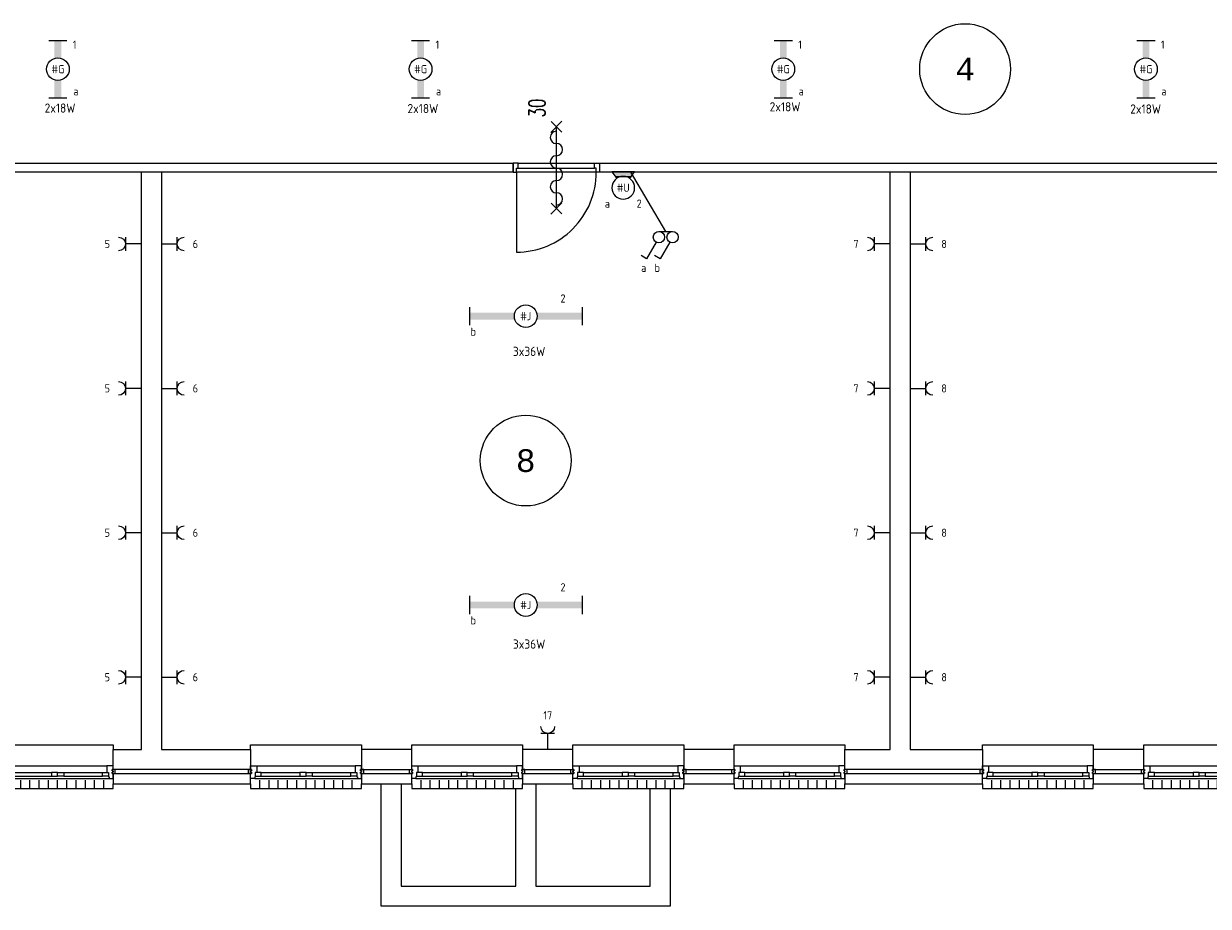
# Model space of a CAD drawing. Header units: millimetres. Extents: x 3141 to 84785, y 12240 to 40624.
# Tile 9 of 19: x 29907 to 42953, y 17926 to 27641. Entities that reach past the tile are written whole.
import ezdxf
from ezdxf.enums import TextEntityAlignment as Align
from ezdxf.xclip import XClip

# ---------------------------------------------------------------- set-up
doc = ezdxf.new("R2010")
doc.units = ezdxf.units.MM
doc.header["$LTSCALE"] = 50
doc.header["$XCLIPFRAME"] = 0
doc.layers.get('0').update_dxf_attribs({"linetype": 'CONTINUOUS'})
for name, color, linetype in [('EL6222--', 3, 'CONTINUOUS'), ('EL6311--', 3, 'CONTINUOUS'), ('Xref', 8, 'CONTINUOUS'), ('Xref-beg26$0$AL$1A---_ALGEMEEN', 8, 'CONTINUOUS'), ('Xref-beg26$0$AT$1A---_TEKST035', 8, 'CONTINUOUS'), ('Xref-beg26$0$AT$1A---_TEKST050', 8, 'CONTINUOUS')]:
    doc.layers.add(name, color=color, linetype=linetype)
doc.styles.add('buro-018', font='Isocp.shx', dxfattribs={"height": 90})
doc.styles.add('Xref-beg26$0$MONOTXT', font='MONOTXT')
doc.styles.add('Xref-beg26$0$ROMANS', font='ROMANS')

# ---------------------------------------------------------------- blocks, each defined once
blk = doc.blocks.new('*O43')
at = {"layer": 'Xref-beg26$0$AL$1A---_ALGEMEEN', "color": 0, "linetype": 'Continuous', "lineweight": 0}
for p, q in [((-543, 9), (543, 9)), ((-565.5, -130), (565.5, -130)), ((-493, -63), (-67, -63)), ((-493, -106), (-67, -106)), ((67, -63), (493, -63)), ((67, -106), (493, -106)), ((-508.33, -240), (-508.33, -150)), ((-406.66, -240), (-406.66, -150)), ((-305, -240), (-305, -150)), ((-203.33, -240), (-203.33, -150)), ((-101.66, -240), (-101.66, -150)), ((0, -240), (0, -150)), ((101.66, -240), (101.66, -150)), ((203.33, -240), (203.33, -150)), ((305, -240), (305, -150)), ((406.66, -240), (406.66, -150)), ((508.33, -240), (508.33, -150))]:
    blk.add_line(p, q, dxfattribs=at)
for points in [[(-610, 190), (-610, 240), (610, 240), (610, 190)], [(-610, -190), (-610, -240), (610, -240), (610, -190)]]:
    blk.add_lwpolyline(points, dxfattribs=at)
for points in [[(-610, 9), (-545.15, 9), (-543, 6.86), (-543, -63), (-560, -63), (-560, -114), (-565.5, -114), (-565.5, -127.78), (-567.72, -130), (-610, -130), (-610, -76), (-601, -76), (-601, -60), (-610, -60), (-610, -46), (-601, -46), (-601, -30), (-610, -30)], [(610, 9), (545.15, 9), (543, 6.86), (543, -63), (560, -63), (560, -114), (565.5, -114), (565.5, -127.78), (567.72, -130), (610, -130), (610, -76), (601, -76), (601, -60), (610, -60), (610, -46), (601, -46), (601, -30), (610, -30)], [(-635, -30), (-601, -30), (-601, -46), (-610, -46), (-610, -60), (-601, -60), (-601, -76), (-635, -76)], [(-560, -106), (-493, -106), (-493, -63), (-560, -63)], [(-67, -106), (0, -106), (0, -63), (-67, -63)], [(67, -106), (0, -106), (0, -63), (67, -63)], [(560, -106), (493, -106), (493, -63), (560, -63)], [(635, -30), (601, -30), (601, -46), (610, -46), (610, -60), (601, -60), (601, -76), (635, -76)]]:
    blk.add_lwpolyline(points, close=True, dxfattribs=at)
blk = doc.blocks.new('*O44')
at = {"layer": 'Xref-beg26$0$AL$1A---_ALGEMEEN', "color": 0, "linetype": 'Continuous', "lineweight": 0}
for p, q in [((-543, 9), (543, 9)), ((-565.5, -130), (565.5, -130)), ((-493, -63), (-67, -63)), ((-493, -106), (-67, -106)), ((67, -63), (493, -63)), ((67, -106), (493, -106)), ((-508.33, -240), (-508.33, -150)), ((-406.66, -240), (-406.66, -150)), ((-305, -240), (-305, -150)), ((-203.33, -240), (-203.33, -150)), ((-101.66, -240), (-101.66, -150)), ((0, -240), (0, -150)), ((101.66, -240), (101.66, -150)), ((203.33, -240), (203.33, -150)), ((305, -240), (305, -150)), ((406.66, -240), (406.66, -150)), ((508.33, -240), (508.33, -150))]:
    blk.add_line(p, q, dxfattribs=at)
for points in [[(-610, 190), (-610, 240), (610, 240), (610, 190)], [(-610, -190), (-610, -240), (610, -240), (610, -190)]]:
    blk.add_lwpolyline(points, dxfattribs=at)
for points in [[(-610, 9), (-545.15, 9), (-543, 6.86), (-543, -63), (-560, -63), (-560, -114), (-565.5, -114), (-565.5, -127.78), (-567.72, -130), (-610, -130), (-610, -76), (-601, -76), (-601, -60), (-610, -60), (-610, -46), (-601, -46), (-601, -30), (-610, -30)], [(610, 9), (545.15, 9), (543, 6.86), (543, -63), (560, -63), (560, -114), (565.5, -114), (565.5, -127.78), (567.72, -130), (610, -130), (610, -76), (601, -76), (601, -60), (610, -60), (610, -46), (601, -46), (601, -30), (610, -30)], [(-635, -30), (-601, -30), (-601, -46), (-610, -46), (-610, -60), (-601, -60), (-601, -76), (-635, -76)], [(-560, -106), (-493, -106), (-493, -63), (-560, -63)], [(-67, -106), (0, -106), (0, -63), (-67, -63)], [(67, -106), (0, -106), (0, -63), (67, -63)], [(560, -106), (493, -106), (493, -63), (560, -63)], [(635, -30), (601, -30), (601, -46), (610, -46), (610, -60), (601, -60), (601, -76), (635, -76)]]:
    blk.add_lwpolyline(points, close=True, dxfattribs=at)
blk = doc.blocks.new('*O45')
at = {"layer": 'Xref-beg26$0$AL$1A---_ALGEMEEN', "color": 0, "linetype": 'Continuous', "lineweight": 0}
for p, q in [((-543, 9), (543, 9)), ((-565.5, -130), (565.5, -130)), ((-493, -63), (-67, -63)), ((-493, -106), (-67, -106)), ((67, -63), (493, -63)), ((67, -106), (493, -106)), ((-508.33, -240), (-508.33, -150)), ((-406.66, -240), (-406.66, -150)), ((-305, -240), (-305, -150)), ((-203.33, -240), (-203.33, -150)), ((-101.66, -240), (-101.66, -150)), ((0, -240), (0, -150)), ((101.66, -240), (101.66, -150)), ((203.33, -240), (203.33, -150)), ((305, -240), (305, -150)), ((406.66, -240), (406.66, -150)), ((508.33, -240), (508.33, -150))]:
    blk.add_line(p, q, dxfattribs=at)
for points in [[(-610, 190), (-610, 240), (610, 240), (610, 190)], [(-610, -190), (-610, -240), (610, -240), (610, -190)]]:
    blk.add_lwpolyline(points, dxfattribs=at)
for points in [[(-610, 9), (-545.15, 9), (-543, 6.86), (-543, -63), (-560, -63), (-560, -114), (-565.5, -114), (-565.5, -127.78), (-567.72, -130), (-610, -130), (-610, -76), (-601, -76), (-601, -60), (-610, -60), (-610, -46), (-601, -46), (-601, -30), (-610, -30)], [(610, 9), (545.15, 9), (543, 6.86), (543, -63), (560, -63), (560, -114), (565.5, -114), (565.5, -127.78), (567.72, -130), (610, -130), (610, -76), (601, -76), (601, -60), (610, -60), (610, -46), (601, -46), (601, -30), (610, -30)], [(-635, -30), (-601, -30), (-601, -46), (-610, -46), (-610, -60), (-601, -60), (-601, -76), (-635, -76)], [(-560, -106), (-493, -106), (-493, -63), (-560, -63)], [(-67, -106), (0, -106), (0, -63), (-67, -63)], [(67, -106), (0, -106), (0, -63), (67, -63)], [(560, -106), (493, -106), (493, -63), (560, -63)], [(635, -30), (601, -30), (601, -46), (610, -46), (610, -60), (601, -60), (601, -76), (635, -76)]]:
    blk.add_lwpolyline(points, close=True, dxfattribs=at)
blk = doc.blocks.new('*O46')
at = {"layer": 'Xref-beg26$0$AL$1A---_ALGEMEEN', "color": 0, "linetype": 'Continuous', "lineweight": 0}
for p, q in [((-543, 9), (543, 9)), ((-565.5, -130), (565.5, -130)), ((-493, -63), (-67, -63)), ((-493, -106), (-67, -106)), ((67, -63), (493, -63)), ((67, -106), (493, -106)), ((-508.33, -240), (-508.33, -150)), ((-406.66, -240), (-406.66, -150)), ((-305, -240), (-305, -150)), ((-203.33, -240), (-203.33, -150)), ((-101.66, -240), (-101.66, -150)), ((0, -240), (0, -150)), ((101.66, -240), (101.66, -150)), ((203.33, -240), (203.33, -150)), ((305, -240), (305, -150)), ((406.66, -240), (406.66, -150)), ((508.33, -240), (508.33, -150))]:
    blk.add_line(p, q, dxfattribs=at)
for points in [[(-610, 190), (-610, 240), (610, 240), (610, 190)], [(-610, -190), (-610, -240), (610, -240), (610, -190)]]:
    blk.add_lwpolyline(points, dxfattribs=at)
for points in [[(-610, 9), (-545.15, 9), (-543, 6.86), (-543, -63), (-560, -63), (-560, -114), (-565.5, -114), (-565.5, -127.78), (-567.72, -130), (-610, -130), (-610, -76), (-601, -76), (-601, -60), (-610, -60), (-610, -46), (-601, -46), (-601, -30), (-610, -30)], [(610, 9), (545.15, 9), (543, 6.86), (543, -63), (560, -63), (560, -114), (565.5, -114), (565.5, -127.78), (567.72, -130), (610, -130), (610, -76), (601, -76), (601, -60), (610, -60), (610, -46), (601, -46), (601, -30), (610, -30)], [(-635, -30), (-601, -30), (-601, -46), (-610, -46), (-610, -60), (-601, -60), (-601, -76), (-635, -76)], [(-560, -106), (-493, -106), (-493, -63), (-560, -63)], [(-67, -106), (0, -106), (0, -63), (-67, -63)], [(67, -106), (0, -106), (0, -63), (67, -63)], [(560, -106), (493, -106), (493, -63), (560, -63)], [(635, -30), (601, -30), (601, -46), (610, -46), (610, -60), (601, -60), (601, -76), (635, -76)]]:
    blk.add_lwpolyline(points, close=True, dxfattribs=at)
blk = doc.blocks.new('*O47')
at = {"layer": 'Xref-beg26$0$AL$1A---_ALGEMEEN', "color": 0, "linetype": 'Continuous', "lineweight": 0}
for p, q in [((-543, 9), (543, 9)), ((-565.5, -130), (565.5, -130)), ((-493, -63), (-67, -63)), ((-493, -106), (-67, -106)), ((67, -63), (493, -63)), ((67, -106), (493, -106)), ((-508.33, -240), (-508.33, -150)), ((-406.66, -240), (-406.66, -150)), ((-305, -240), (-305, -150)), ((-203.33, -240), (-203.33, -150)), ((-101.66, -240), (-101.66, -150)), ((0, -240), (0, -150)), ((101.66, -240), (101.66, -150)), ((203.33, -240), (203.33, -150)), ((305, -240), (305, -150)), ((406.66, -240), (406.66, -150)), ((508.33, -240), (508.33, -150))]:
    blk.add_line(p, q, dxfattribs=at)
for points in [[(-610, 190), (-610, 240), (610, 240), (610, 190)], [(-610, -190), (-610, -240), (610, -240), (610, -190)]]:
    blk.add_lwpolyline(points, dxfattribs=at)
for points in [[(-610, 9), (-545.15, 9), (-543, 6.86), (-543, -63), (-560, -63), (-560, -114), (-565.5, -114), (-565.5, -127.78), (-567.72, -130), (-610, -130), (-610, -76), (-601, -76), (-601, -60), (-610, -60), (-610, -46), (-601, -46), (-601, -30), (-610, -30)], [(610, 9), (545.15, 9), (543, 6.86), (543, -63), (560, -63), (560, -114), (565.5, -114), (565.5, -127.78), (567.72, -130), (610, -130), (610, -76), (601, -76), (601, -60), (610, -60), (610, -46), (601, -46), (601, -30), (610, -30)], [(-635, -30), (-601, -30), (-601, -46), (-610, -46), (-610, -60), (-601, -60), (-601, -76), (-635, -76)], [(-560, -106), (-493, -106), (-493, -63), (-560, -63)], [(-67, -106), (0, -106), (0, -63), (-67, -63)], [(67, -106), (0, -106), (0, -63), (67, -63)], [(560, -106), (493, -106), (493, -63), (560, -63)], [(635, -30), (601, -30), (601, -46), (610, -46), (610, -60), (601, -60), (601, -76), (635, -76)]]:
    blk.add_lwpolyline(points, close=True, dxfattribs=at)
blk = doc.blocks.new('*O48')
at = {"layer": 'Xref-beg26$0$AL$1A---_ALGEMEEN', "color": 0, "linetype": 'Continuous', "lineweight": 0}
for p, q in [((-543, 9), (543, 9)), ((-565.5, -130), (565.5, -130)), ((-493, -63), (-67, -63)), ((-493, -106), (-67, -106)), ((67, -63), (493, -63)), ((67, -106), (493, -106)), ((-508.33, -240), (-508.33, -150)), ((-406.66, -240), (-406.66, -150)), ((-305, -240), (-305, -150)), ((-203.33, -240), (-203.33, -150)), ((-101.66, -240), (-101.66, -150)), ((0, -240), (0, -150)), ((101.66, -240), (101.66, -150)), ((203.33, -240), (203.33, -150)), ((305, -240), (305, -150)), ((406.66, -240), (406.66, -150)), ((508.33, -240), (508.33, -150))]:
    blk.add_line(p, q, dxfattribs=at)
for points in [[(-610, 190), (-610, 240), (610, 240), (610, 190)], [(-610, -190), (-610, -240), (610, -240), (610, -190)]]:
    blk.add_lwpolyline(points, dxfattribs=at)
for points in [[(-610, 9), (-545.15, 9), (-543, 6.86), (-543, -63), (-560, -63), (-560, -114), (-565.5, -114), (-565.5, -127.78), (-567.72, -130), (-610, -130), (-610, -76), (-601, -76), (-601, -60), (-610, -60), (-610, -46), (-601, -46), (-601, -30), (-610, -30)], [(610, 9), (545.15, 9), (543, 6.86), (543, -63), (560, -63), (560, -114), (565.5, -114), (565.5, -127.78), (567.72, -130), (610, -130), (610, -76), (601, -76), (601, -60), (610, -60), (610, -46), (601, -46), (601, -30), (610, -30)], [(-635, -30), (-601, -30), (-601, -46), (-610, -46), (-610, -60), (-601, -60), (-601, -76), (-635, -76)], [(-560, -106), (-493, -106), (-493, -63), (-560, -63)], [(-67, -106), (0, -106), (0, -63), (-67, -63)], [(67, -106), (0, -106), (0, -63), (67, -63)], [(560, -106), (493, -106), (493, -63), (560, -63)], [(635, -30), (601, -30), (601, -46), (610, -46), (610, -60), (601, -60), (601, -76), (635, -76)]]:
    blk.add_lwpolyline(points, close=True, dxfattribs=at)
blk = doc.blocks.new('*O49')
at = {"layer": 'Xref-beg26$0$AL$1A---_ALGEMEEN', "color": 0, "linetype": 'Continuous', "lineweight": 0}
for p, q in [((-543, 9), (543, 9)), ((-565.5, -130), (565.5, -130)), ((-493, -63), (-67, -63)), ((-493, -106), (-67, -106)), ((67, -63), (493, -63)), ((67, -106), (493, -106)), ((-508.33, -240), (-508.33, -150)), ((-406.66, -240), (-406.66, -150)), ((-305, -240), (-305, -150)), ((-203.33, -240), (-203.33, -150)), ((-101.66, -240), (-101.66, -150)), ((0, -240), (0, -150)), ((101.66, -240), (101.66, -150)), ((203.33, -240), (203.33, -150)), ((305, -240), (305, -150)), ((406.66, -240), (406.66, -150)), ((508.33, -240), (508.33, -150))]:
    blk.add_line(p, q, dxfattribs=at)
for points in [[(-610, 190), (-610, 240), (610, 240), (610, 190)], [(-610, -190), (-610, -240), (610, -240), (610, -190)]]:
    blk.add_lwpolyline(points, dxfattribs=at)
for points in [[(-610, 9), (-545.15, 9), (-543, 6.86), (-543, -63), (-560, -63), (-560, -114), (-565.5, -114), (-565.5, -127.78), (-567.72, -130), (-610, -130), (-610, -76), (-601, -76), (-601, -60), (-610, -60), (-610, -46), (-601, -46), (-601, -30), (-610, -30)], [(610, 9), (545.15, 9), (543, 6.86), (543, -63), (560, -63), (560, -114), (565.5, -114), (565.5, -127.78), (567.72, -130), (610, -130), (610, -76), (601, -76), (601, -60), (610, -60), (610, -46), (601, -46), (601, -30), (610, -30)], [(-635, -30), (-601, -30), (-601, -46), (-610, -46), (-610, -60), (-601, -60), (-601, -76), (-635, -76)], [(-560, -106), (-493, -106), (-493, -63), (-560, -63)], [(-67, -106), (0, -106), (0, -63), (-67, -63)], [(67, -106), (0, -106), (0, -63), (67, -63)], [(560, -106), (493, -106), (493, -63), (560, -63)], [(635, -30), (601, -30), (601, -46), (610, -46), (610, -60), (601, -60), (601, -76), (635, -76)]]:
    blk.add_lwpolyline(points, close=True, dxfattribs=at)
blk = doc.blocks.new('Xref-beg26$0$ED0881')
at = {"layer": 'Xref-beg26$0$AL$1A---_ALGEMEEN', "color": 0, "linetype": 'Continuous', "lineweight": 0}
for p, q in [((475, -400), (475, 500)), ((915, 0), (35, 0)), ((55, 100), (895, 100)), ((55, 45), (895, 45))]:
    blk.add_line(p, q, dxfattribs=at)
for points in [[(55, 100), (0, 100), (0, 0), (35, 0), (35, 45), (55, 45), (55, 100)], [(950, 0), (915, 0), (915, 45), (895, 45), (895, 100), (950, 100), (950, 0)]]:
    blk.add_lwpolyline(points, close=True, dxfattribs=at)
blk.add_lwpolyline([(35, 0), (35, -880, 0.414214), (915, 0)], format="xyb", dxfattribs=at)
blk = doc.blocks.new('Xref-beg26$0$BRW60')
at = {"layer": 'Xref-beg26$0$AL$1A---_ALGEMEEN', "color": 0, "linetype": 'Continuous', "lineweight": 0}
for p, q in [((-61.42, 393.58), (61.44, 516.42)), ((59.2, 395.81), (-59.18, 514.19)), ((-61.42, -506.42), (61.44, -383.58)), ((59.2, -504.19), (-59.18, -385.81))]:
    blk.add_line(p, q, dxfattribs=at)
blk = doc.blocks.new('Xref-beg26$0$DR30BZ')
at = {"layer": 'Xref-beg26$0$AL$1A---_ALGEMEEN', "color": 0, "linetype": 'Continuous', "lineweight": 0}
blk.add_line((-450, 0), (450, 0), dxfattribs=at)
for centre, start, end in [((-339, 0), 180, 360), ((-204, 0), 360, 180), ((-68, 0), 180, 360), ((68, 0), 360, 180), ((204, 0), 180, 360), ((339, 0), 360, 180)]:
    blk.add_arc(centre, 67.8, start, end, dxfattribs=at)
at = {"layer": 'Xref-beg26$0$AL$1A---_ALGEMEEN', "color": 0, "linetype": 'Continuous', "lineweight": 0, "rotation": 270}
blk.add_blockref('Xref-beg26$0$BRW60', (0, 0), dxfattribs=at)
at = {"layer": 'Xref-beg26$0$AT$1A---_TEKST035', "linetype": 'Continuous', "lineweight": 0, "style": 'Xref-beg26$0$ROMANS', "width": 0.666667}
blk.add_text('30', height=180, dxfattribs=at).set_placement((559, 123))
blk = doc.blocks.new('Xref-beg26')
at = {"layer": 'Xref-beg26$0$AL$1A---_ALGEMEEN', "linetype": 'Continuous', "lineweight": 0}
for points in [[(104140.43, 91396.32), (111435.43, 91396.32), (111435.43, 91486.32), (104140.43, 91486.32)], [(112385.43, 91396.32), (119680.43, 91396.32), (119680.43, 91486.32), (112385.43, 91486.32)], [(107340.43, 91396.32), (107560.43, 91396.32), (107560.43, 85038.82), (108543.43, 85038.82), (108543.43, 84818.82), (107028.43, 84818.82), (107028.43, 85038.82), (107340.43, 85038.82)], [(115585.43, 91396.32), (115805.43, 91396.32), (115805.43, 85038.82), (116603.43, 85038.82), (116603.43, 84818.82), (115088.43, 84818.82), (115088.43, 85038.82), (115585.43, 85038.82)], [(109763.43, 84818.82), (110318.43, 84818.82), (110318.43, 85038.82), (109763.43, 85038.82)], [(111538.43, 84818.82), (112093.43, 84818.82), (112093.43, 85038.82), (111538.43, 85038.82)], [(113313.43, 84818.82), (113868.43, 84818.82), (113868.43, 85038.82), (113313.43, 85038.82)], [(117823.43, 84818.82), (118378.43, 84818.82), (118378.43, 85038.82), (117823.43, 85038.82)], [(107028.43, 84658.82), (108543.43, 84658.82), (108543.43, 84768.82), (107028.43, 84768.82)], [(109763.43, 84658.82), (110318.43, 84658.82), (110318.43, 84768.82), (109763.43, 84768.82)], [(111538.43, 84658.82), (112093.43, 84658.82), (112093.43, 84768.82), (111538.43, 84768.82)], [(113313.43, 84658.82), (113868.43, 84658.82), (113868.43, 84768.82), (113313.43, 84768.82)], [(115088.43, 84658.82), (116603.43, 84658.82), (116603.43, 84768.82), (115088.43, 84768.82)], [(117823.43, 84658.82), (118378.43, 84658.82), (118378.43, 84768.82), (117823.43, 84768.82)], [(109981.68, 84658.82), (110201.68, 84658.82), (110201.68, 83531.32), (111462.93, 83531.32), (111462.93, 84608.82), (111538.43, 84608.82), (111538.43, 84658.82), (111682.93, 84658.82), (111682.93, 83531.32), (112944.18, 83531.32), (112944.18, 84608.82), (113164.18, 84608.82), (113164.18, 83311.32), (109981.68, 83311.32)]]:
    blk.add_lwpolyline(points, close=True, dxfattribs=at)
for centre in [(116411.90339, 92526.32339), (111572.92832, 88217.57231)]:
    blk.add_circle(centre, 500, dxfattribs=at)
at = {"layer": 'Xref-beg26$0$AL$1A---_ALGEMEEN', "linetype": 'Continuous', "lineweight": 0, "rotation": 90}
blk.add_blockref('Xref-beg26$0$DR30BZ', (111910.43, 91436.32), dxfattribs=at)
at = {"layer": 'Xref-beg26$0$AL$1A---_ALGEMEEN', "linetype": 'Continuous', "lineweight": 0}
for name, p in [('Xref-beg26$0$ED0881', (111435.43, 91391.32)), ('*O43', (106418.43, 84848.82)), ('*O44', (109153.43, 84848.82)), ('*O45', (110928.43, 84848.82)), ('*O46', (112703.43, 84848.82)), ('*O47', (114478.43, 84848.82)), ('*O48', (117213.43, 84848.82)), ('*O49', (118988.43, 84848.82))]:
    blk.add_blockref(name, p, dxfattribs=at)
at = {"layer": 'Xref-beg26$0$AT$1A---_TEKST050', "linetype": 'Continuous', "lineweight": 0, "style": 'Xref-beg26$0$MONOTXT'}
for s, p in [('4', (116411.88, 92526.31)), ('8', (111572.92, 88217.57))]:
    blk.add_text(s, height=250.00002, dxfattribs=at).set_placement(p, align=Align.MIDDLE)
blk = doc.blocks.new('111304')
at = {"color": 0, "linetype": 'Continuous'}
for p, q in [((-1.5, 4.5), (1.5, 4.5)), ((0, 1), (0, 4.5))]:
    blk.add_line(p, q, dxfattribs=at)
blk.add_arc((0, 6), 1.5, 180, 0, dxfattribs=at)
at = {"color": 0, "linetype": 'Continuous', "style": 'buro-018'}
for tag, p in [('E_GKAST', (0, 11.5)), ('E_GROEP', (0, 8.5)), ('E_SGROEP', (4.5, 8.5))]:
    blk.add_attdef(tag, text='', height=1.8, dxfattribs=at).set_placement(p, align=Align.MIDDLE)
at = {"color": 0, "linetype": 'Continuous', "style": 'buro-018', "flags": 1}
for tag, p in [('E_VERMCODE', (13, 8.5)), ('E_MATCODE', (0, 0))]:
    blk.add_attdef(tag, text='', height=1.8, dxfattribs=at).set_placement(p, align=Align.MIDDLE)
blk = doc.blocks.new('1115B61240')
at = {"color": 0}
for p, q in [((-12.4, 2), (-12.4, -2)), ((12.4, 2), (12.4, -2))]:
    blk.add_line(p, q, dxfattribs=at)
at = {"color": 0, "linetype": 'Continuous'}
blk.add_circle((0, 0), 2.5, dxfattribs=at)
at = {"color": 0}
for points in [[(-2.5, 0.75), (-12.4, 0.75), (-2.5, -0.75), (-12.4, -0.75)], [(2.5, 0.75), (12.4, 0.75), (2.5, -0.75), (12.4, -0.75)]]:
    blk.add_solid(points, dxfattribs=at)
at = {"color": 0, "linetype": 'Continuous', "style": 'buro-018'}
for tag, p in [('E_GKAST', (0, 8)), ('E_GROEP', (0, 5)), ('E_SGROEP', (4.5, 5)), ('E_ARMCODE', (0, 0)), ('E_SLET', (4.5, -3))]:
    blk.add_attdef(tag, text='', height=1.8, dxfattribs=at).set_placement(p, align=Align.MIDDLE)
blk = doc.blocks.new('1114A1')
at = {"color": 0, "linetype": 'Continuous'}
for p, q in [((0.62, 3.33), (2.74, 7)), ((2.74, 7), (3.95, 6.3))]:
    blk.add_line(p, q, dxfattribs=at)
blk.add_circle((0, 2.25), 1.25, dxfattribs=at)
at = {"color": 0, "linetype": 'Continuous', "style": 'buro-018'}
for tag, p in [('E_SLET1', (3.36, 9)), ('E_GROEP', (0, 0)), ('E_GKAST', (0, 0))]:
    blk.add_attdef(tag, text='', height=1.8, dxfattribs=at).set_placement(p, align=Align.MIDDLE)
at = {"color": 0, "linetype": 'Continuous', "style": 'buro-018', "flags": 1}
for tag in ['E_MATCODE', 'E_SGROEP']:
    blk.add_attdef(tag, text='', height=1.8, dxfattribs=at).set_placement((0, 0), align=Align.MIDDLE)
blk = doc.blocks.new('E00135')
at = {"color": 0}
for p, q in [((-2.5, -3.5), (-1.45, -2.03)), ((-1.79, -2.5), (1.79, -2.5)), ((1.45, -2.03), (2.5, -3.5)), ((2.5, -3.5), (-2.5, -3.5))]:
    blk.add_line(p, q, dxfattribs=at)
for points in [[(-1.79, -2.5), (1.79, -2.5), (-2.5, -3.5), (2.5, -3.5)], [(-1.45, -2.03), (-0.5, -2.5), (-1.79, -2.5)], [(1.45, -2.03), (0.5, -2.5), (1.79, -2.5)]]:
    blk.add_solid(points, dxfattribs=at)
blk = doc.blocks.new('1115B3A-WA4')
at = {"color": 0, "linetype": 'Continuous'}
blk.add_circle((0, 0), 2.5, dxfattribs=at)
at = {"color": 0, "zscale": 50}
blk.add_blockref('E00135', (0, 0), dxfattribs=at)
at = {"color": 0, "linetype": 'Continuous', "style": 'buro-018'}
for tag, p in [('E_GKAST', (0, 8)), ('E_GROEP', (0, 5)), ('E_SGROEP', (4.5, 5)), ('E_ARMCODE', (0, 0)), ('E_SLET', (4.5, -1))]:
    blk.add_attdef(tag, text='', height=1.8, dxfattribs=at).set_placement(p, align=Align.MIDDLE)
blk = doc.blocks.new('1115B6630')
at = {"color": 0}
for p, q in [((-6.3, 2), (-6.3, -2)), ((6.3, 2), (6.3, -2))]:
    blk.add_line(p, q, dxfattribs=at)
at = {"color": 0, "linetype": 'Continuous'}
blk.add_circle((0, 0), 2.5, dxfattribs=at)
at = {"color": 0}
for points in [[(-2.5, 0.75), (-6.3, 0.75), (-2.5, -0.75), (-6.3, -0.75)], [(2.5, 0.75), (6.3, 0.75), (2.5, -0.75), (6.3, -0.75)]]:
    blk.add_solid(points, dxfattribs=at)
at = {"color": 0, "linetype": 'Continuous', "style": 'buro-018'}
for tag, p in [('E_GKAST', (0, 8)), ('E_GROEP', (0, 5)), ('E_SGROEP', (4.5, 5)), ('E_ARMCODE', (0, 0)), ('E_SLET', (4.5, -3))]:
    blk.add_attdef(tag, text='', height=1.8, dxfattribs=at).set_placement(p, align=Align.MIDDLE)

msp = doc.modelspace()

# ---------------------------------------------------------------- linework, layer by layer
at = {"layer": 'EL6311--', "color": 1}
for p, q in [((36978, 25354), (36590, 26014)), ((36903, 25354), (37053, 25354))]:
    msp.add_line(p, q, dxfattribs=at)

# ---------------------------------------------------------------- block references
at = {"layer": 'EL6222--'}
ref = msp.add_blockref('111304', (31253, 25217), dxfattribs=dict(at, xscale=-50, yscale=50, zscale=50, rotation=90))
ref.add_attrib('E_GROEP', '5', dxfattribs={"layer": '0', "color": 1, "linetype": 'Continuous', "height": 90, "style": 'buro-018'}).set_placement((30828, 25217), align=Align.MIDDLE)
ref = msp.add_blockref('111304', (31373, 25217), dxfattribs=dict(at, xscale=-50, yscale=50, zscale=50, rotation=270))
ref.add_attrib('E_GROEP', '6', dxfattribs={"layer": '0', "color": 1, "linetype": 'Continuous', "height": 90, "style": 'buro-018'}).set_placement((31798, 25217), align=Align.MIDDLE)
ref = msp.add_blockref('111304', (39498, 25217), dxfattribs=dict(at, xscale=-50, yscale=50, zscale=50, rotation=90))
ref.add_attrib('E_GROEP', '7', dxfattribs={"layer": '0', "color": 1, "linetype": 'Continuous', "height": 90, "style": 'buro-018'}).set_placement((39073, 25217), align=Align.MIDDLE)
ref = msp.add_blockref('111304', (39618, 25217), dxfattribs=dict(at, xscale=-50, yscale=50, zscale=50, rotation=270))
ref.add_attrib('E_GROEP', '8', dxfattribs={"layer": '0', "color": 1, "linetype": 'Continuous', "height": 90, "style": 'buro-018'}).set_placement((40043, 25217), align=Align.MIDDLE)
ref = msp.add_blockref('111304', (31253, 23627), dxfattribs=dict(at, xscale=-50, yscale=50, zscale=50, rotation=90))
ref.add_attrib('E_GROEP', '5', dxfattribs={"layer": '0', "color": 1, "linetype": 'Continuous', "height": 90, "style": 'buro-018'}).set_placement((30828, 23627), align=Align.MIDDLE)
ref = msp.add_blockref('111304', (31373, 23627), dxfattribs=dict(at, xscale=-50, yscale=50, zscale=50, rotation=270))
ref.add_attrib('E_GROEP', '6', dxfattribs={"layer": '0', "color": 1, "linetype": 'Continuous', "height": 90, "style": 'buro-018'}).set_placement((31798, 23627), align=Align.MIDDLE)
ref = msp.add_blockref('111304', (39498, 23627), dxfattribs=dict(at, xscale=-50, yscale=50, zscale=50, rotation=90))
ref.add_attrib('E_GROEP', '7', dxfattribs={"layer": '0', "color": 1, "linetype": 'Continuous', "height": 90, "style": 'buro-018'}).set_placement((39073, 23627), align=Align.MIDDLE)
ref = msp.add_blockref('111304', (39618, 23627), dxfattribs=dict(at, xscale=-50, yscale=50, zscale=50, rotation=270))
ref.add_attrib('E_GROEP', '8', dxfattribs={"layer": '0', "color": 1, "linetype": 'Continuous', "height": 90, "style": 'buro-018'}).set_placement((40043, 23627), align=Align.MIDDLE)
ref = msp.add_blockref('111304', (31253, 22038), dxfattribs=dict(at, xscale=-50, yscale=50, zscale=50, rotation=90))
ref.add_attrib('E_GROEP', '5', dxfattribs={"layer": '0', "color": 1, "linetype": 'Continuous', "height": 90, "style": 'buro-018'}).set_placement((30828, 22038), align=Align.MIDDLE)
ref = msp.add_blockref('111304', (31373, 22038), dxfattribs=dict(at, xscale=-50, yscale=50, zscale=50, rotation=270))
ref.add_attrib('E_GROEP', '6', dxfattribs={"layer": '0', "color": 1, "linetype": 'Continuous', "height": 90, "style": 'buro-018'}).set_placement((31798, 22038), align=Align.MIDDLE)
ref = msp.add_blockref('111304', (39498, 22038), dxfattribs=dict(at, xscale=-50, yscale=50, zscale=50, rotation=90))
ref.add_attrib('E_GROEP', '7', dxfattribs={"layer": '0', "color": 1, "linetype": 'Continuous', "height": 90, "style": 'buro-018'}).set_placement((39073, 22038), align=Align.MIDDLE)
ref = msp.add_blockref('111304', (39618, 22038), dxfattribs=dict(at, xscale=-50, yscale=50, zscale=50, rotation=270))
ref.add_attrib('E_GROEP', '8', dxfattribs={"layer": '0', "color": 1, "linetype": 'Continuous', "height": 90, "style": 'buro-018'}).set_placement((40043, 22038), align=Align.MIDDLE)
ref = msp.add_blockref('111304', (31253, 20448), dxfattribs=dict(at, xscale=-50, yscale=50, zscale=50, rotation=90))
ref.add_attrib('E_GROEP', '5', dxfattribs={"layer": '0', "color": 1, "linetype": 'Continuous', "height": 90, "style": 'buro-018'}).set_placement((30828, 20448), align=Align.MIDDLE)
ref = msp.add_blockref('111304', (31373, 20448), dxfattribs=dict(at, xscale=-50, yscale=50, zscale=50, rotation=270))
ref.add_attrib('E_GROEP', '6', dxfattribs={"layer": '0', "color": 1, "linetype": 'Continuous', "height": 90, "style": 'buro-018'}).set_placement((31798, 20448), align=Align.MIDDLE)
ref = msp.add_blockref('111304', (39498, 20448), dxfattribs=dict(at, xscale=-50, yscale=50, zscale=50, rotation=90))
ref.add_attrib('E_GROEP', '7', dxfattribs={"layer": '0', "color": 1, "linetype": 'Continuous', "height": 90, "style": 'buro-018'}).set_placement((39073, 20448), align=Align.MIDDLE)
ref = msp.add_blockref('111304', (39618, 20448), dxfattribs=dict(at, xscale=-50, yscale=50, zscale=50, rotation=270))
ref.add_attrib('E_GROEP', '8', dxfattribs={"layer": '0', "color": 1, "linetype": 'Continuous', "height": 90, "style": 'buro-018'}).set_placement((40043, 20448), align=Align.MIDDLE)
ref = msp.add_blockref('111304', (35679, 19604), dxfattribs=dict(at, xscale=-50, yscale=50, zscale=50))
ref.add_attrib('E_GROEP', '17', dxfattribs={"layer": '0', "color": 1, "linetype": 'Continuous', "height": 90, "style": 'buro-018'}).set_placement((35679, 20029), align=Align.MIDDLE)
at = {"layer": 'EL6311--'}
ref = msp.add_blockref('1115B6630', (30284, 27141), dxfattribs=dict(at, xscale=50, yscale=50, zscale=50, rotation=90))
ref.add_attrib('E_ARMCODE', '#G', dxfattribs={"layer": '0', "color": 1, "linetype": 'Continuous', "height": 90, "style": 'buro-018'}).set_placement((30284, 27141), align=Align.MIDDLE)
ref.add_attrib('E_SLET', 'a', dxfattribs={"layer": '0', "color": 1, "linetype": 'Continuous', "height": 90, "style": 'buro-018'}).set_placement((30482, 26897), align=Align.MIDDLE)
ref.add_attrib('E_GROEP', '1', dxfattribs={"layer": '0', "color": 1, "linetype": 'Continuous', "height": 90, "style": 'buro-018'}).set_placement((30469, 27411), align=Align.MIDDLE)
ref = msp.add_blockref('1115B6630', (34278, 27141), dxfattribs=dict(at, xscale=50, yscale=50, zscale=50, rotation=90))
ref.add_attrib('E_ARMCODE', '#G', dxfattribs={"layer": '0', "color": 1, "linetype": 'Continuous', "height": 90, "style": 'buro-018'}).set_placement((34278, 27141), align=Align.MIDDLE)
ref.add_attrib('E_SLET', 'a', dxfattribs={"layer": '0', "color": 1, "linetype": 'Continuous', "height": 90, "style": 'buro-018'}).set_placement((34476, 26897), align=Align.MIDDLE)
ref.add_attrib('E_GROEP', '1', dxfattribs={"layer": '0', "color": 1, "linetype": 'Continuous', "height": 90, "style": 'buro-018'}).set_placement((34463, 27411), align=Align.MIDDLE)
ref = msp.add_blockref('1115B6630', (38272, 27141), dxfattribs=dict(at, xscale=50, yscale=50, zscale=50, rotation=90))
ref.add_attrib('E_ARMCODE', '#G', dxfattribs={"layer": '0', "color": 1, "linetype": 'Continuous', "height": 90, "style": 'buro-018'}).set_placement((38272, 27141), align=Align.MIDDLE)
ref.add_attrib('E_SLET', 'a', dxfattribs={"layer": '0', "color": 1, "linetype": 'Continuous', "height": 90, "style": 'buro-018'}).set_placement((38470, 26897), align=Align.MIDDLE)
ref.add_attrib('E_GROEP', '1', dxfattribs={"layer": '0', "color": 1, "linetype": 'Continuous', "height": 90, "style": 'buro-018'}).set_placement((38457, 27411), align=Align.MIDDLE)
ref = msp.add_blockref('1115B6630', (42266, 27141), dxfattribs=dict(at, xscale=50, yscale=50, zscale=50, rotation=90))
ref.add_attrib('E_ARMCODE', '#G', dxfattribs={"layer": '0', "color": 1, "linetype": 'Continuous', "height": 90, "style": 'buro-018'}).set_placement((42266, 27141), align=Align.MIDDLE)
ref.add_attrib('E_SLET', 'a', dxfattribs={"layer": '0', "color": 1, "linetype": 'Continuous', "height": 90, "style": 'buro-018'}).set_placement((42464, 26897), align=Align.MIDDLE)
ref.add_attrib('E_GROEP', '1', dxfattribs={"layer": '0', "color": 1, "linetype": 'Continuous', "height": 90, "style": 'buro-018'}).set_placement((42451, 27411), align=Align.MIDDLE)
ref = msp.add_blockref('1115B3A-WA4', (36510, 25836), dxfattribs=dict(at, xscale=-50, yscale=50, zscale=50, rotation=180))
ref.add_attrib('E_ARMCODE', '#U', dxfattribs={"layer": '0', "color": 1, "linetype": 'Continuous', "height": 90, "style": 'buro-018'}).set_placement((36510, 25836), align=Align.MIDDLE)
ref.add_attrib('E_SLET', 'a', dxfattribs={"layer": '0', "color": 1, "linetype": 'Continuous', "height": 90, "style": 'buro-018'}).set_placement((36335, 25661), align=Align.MIDDLE)
ref.add_attrib('E_GROEP', '2', dxfattribs={"layer": '0', "color": 1, "linetype": 'Continuous', "height": 90, "style": 'buro-018'}).set_placement((36685, 25661), align=Align.MIDDLE)
ref = msp.add_blockref('1114A1', (36903, 25404), dxfattribs=dict(at, xscale=50, yscale=50, zscale=50, rotation=180))
ref.add_attrib('E_SLET1', 'a', dxfattribs={"layer": '0', "color": 1, "linetype": 'Continuous', "height": 90, "style": 'buro-018'}).set_placement((36735, 24954), align=Align.MIDDLE)
ref = msp.add_blockref('1114A1', (37053, 25404), dxfattribs=dict(at, xscale=50, yscale=50, zscale=50, rotation=180))
ref.add_attrib('E_SLET1', 'b', dxfattribs={"layer": '0', "color": 1, "linetype": 'Continuous', "height": 90, "style": 'buro-018'}).set_placement((36885, 24954), align=Align.MIDDLE)
ref = msp.add_blockref('1115B61240', (35436, 24422), dxfattribs=dict(at, xscale=50, yscale=50, zscale=50))
ref.add_attrib('E_ARMCODE', '#J', dxfattribs={"layer": '0', "color": 1, "linetype": 'Continuous', "height": 90, "style": 'buro-018'}).set_placement((35436, 24422), align=Align.MIDDLE)
ref.add_attrib('E_SLET', 'b', dxfattribs={"layer": '0', "color": 1, "linetype": 'Continuous', "height": 90, "style": 'buro-018'}).set_placement((34859, 24252), align=Align.MIDDLE)
ref.add_attrib('E_GROEP', '2', dxfattribs={"layer": '0', "color": 1, "linetype": 'Continuous', "height": 90, "style": 'buro-018'}).set_placement((35846, 24617), align=Align.MIDDLE)
ref = msp.add_blockref('1115B61240', (35436, 21243), dxfattribs=dict(at, xscale=50, yscale=50, zscale=50))
ref.add_attrib('E_ARMCODE', '#J', dxfattribs={"layer": '0', "color": 1, "linetype": 'Continuous', "height": 90, "style": 'buro-018'}).set_placement((35436, 21243), align=Align.MIDDLE)
ref.add_attrib('E_SLET', 'b', dxfattribs={"layer": '0', "color": 1, "linetype": 'Continuous', "height": 90, "style": 'buro-018'}).set_placement((34859, 21074), align=Align.MIDDLE)
ref.add_attrib('E_GROEP', '2', dxfattribs={"layer": '0', "color": 1, "linetype": 'Continuous', "height": 90, "style": 'buro-018'}).set_placement((35846, 21438), align=Align.MIDDLE)
at = {"layer": 'Xref'}
ref = msp.add_blockref('Xref-beg26', (-76137, -65385), dxfattribs=at)
XClip(ref).set_block_clipping_path([(78990.3724838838, 77624.9615581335), (160922.2916472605, 106219.4632938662)])

# ---------------------------------------------------------------- texts
at = {"layer": 'EL6222--', "color": 1, "style": 'buro-018'}
for s, p in [('2x18W', (30138, 26662)), ('2x18W', (34134, 26657)), ('2x18W', (38122, 26676)), ('2x18W', (42093, 26652)), ('3x36W', (35295, 23984)), ('3x36W', (35295, 20762))]:
    msp.add_text(s, height=101.2, dxfattribs=at).set_placement(p)

doc.saveas('drawing.dxf')
